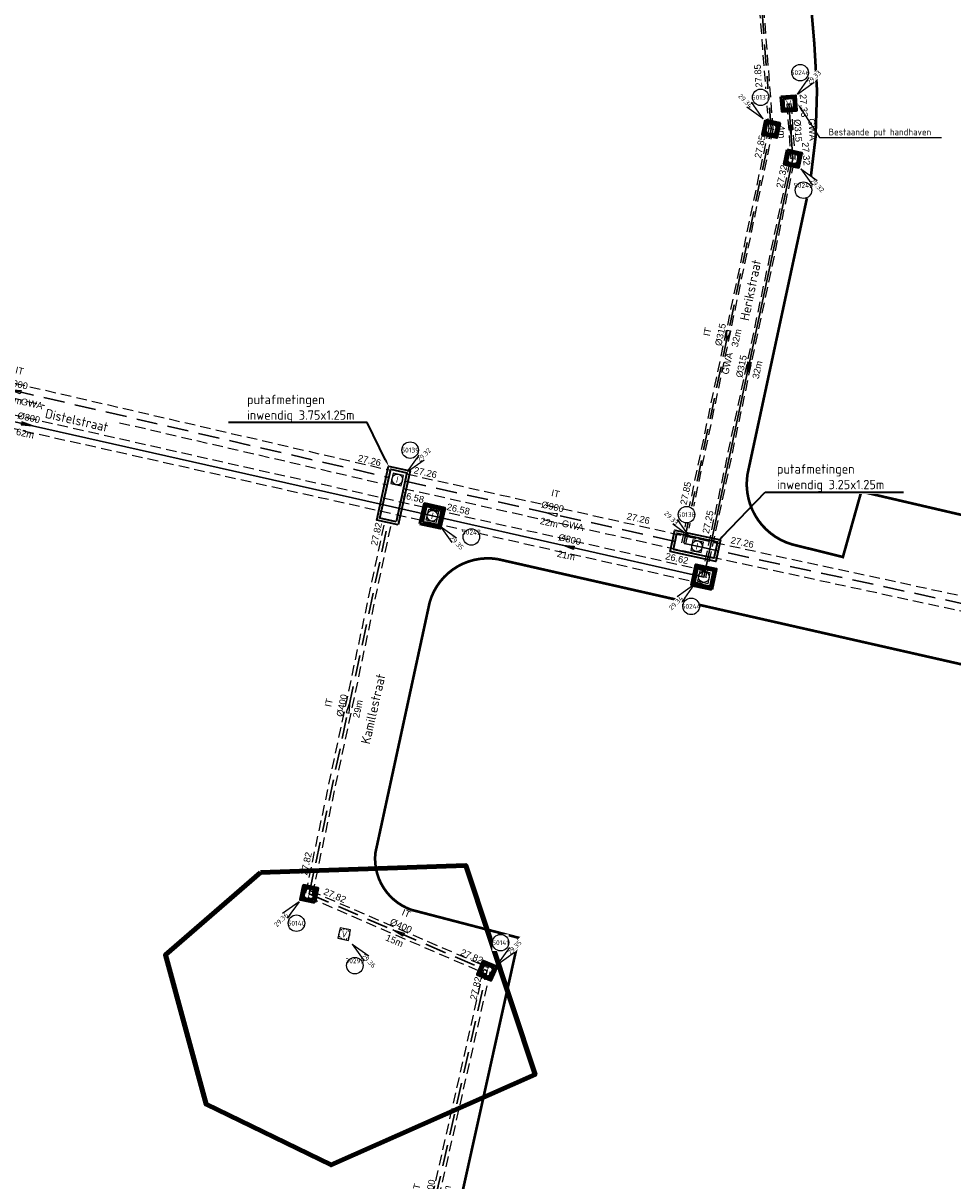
# Model space of a CAD drawing. Header units: metres. Extents: x 200112 to 202167, y 374508 to 376527.
# Tile 7 of 25: x 201032 to 201102, y 374964 to 375051. Entities that reach past the tile are written whole.
import ezdxf
from ezdxf import colors
from ezdxf.entities.mleader import LeaderData, LeaderLine
from ezdxf.enums import TextEntityAlignment as Align
from ezdxf.math import Vec2, Vec3

# ---------------------------------------------------------------- set-up
doc = ezdxf.new("R2010")
doc.units = ezdxf.units.M
doc.set_wipeout_variables(frame=1)
for name, pattern in [('HIDDEN4', [2.3813, 1.5875, -0.7938]), ('HIDDEN6', [1.1907, 0.7938, -0.3969]), ('HIDDENX2', [0.75, 0.5, -0.25]), ('XX-PROJECTGRENS', [18, 12, -3, 0, -3])]:
    doc.linetypes.add(name, pattern=pattern)
doc.layers.add('000-conflicten bomen', color=1, linetype='Continuous', lineweight=200, true_color=0xff0000)
doc.layers.add('025___BS_GEMENGD', color=20, linetype='Continuous', lineweight=30, true_color=0xff3f00)
for name, color, linetype, lineweight in [('025___BS_IT', 84, 'HIDDEN4', 30), ('B-WE-RI-VWA_PUTNUMMER-S', 20, 'Continuous', 25), ('B-WE-RI-VWA_RIOOLPUT_VALPUT-S', 253, 'Continuous', 25), ('N-WE-RI-ITR_PUTNUMMER-S', 84, 'Continuous', 25), ('N-WE-RI-ITR_RIOOLPUT-S', 84, 'Continuous', 25), ('N-WE-RI-PUT-G', 7, 'Continuous', 35), ('N-WE-RI-PUT-GD', 7, 'Continuous', 50), ('N-WE-RI-VWA_PUTNUMMER-S', 20, 'Continuous', 25), ('N-WE-RI-VWA_RIOOLPUT-S', 20, 'Continuous', 25), ('V-WE-RI-PUT-T35', 50, 'Continuous', 35), ('X-XX-AL-T25', 7, 'Continuous', 25), ('X-XX-AL-T35', 50, 'Continuous', 35)]:
    doc.layers.add(name, color=color, linetype=linetype, lineweight=lineweight)
for name, color, linetype in [('025___BS_STROOMRICHTING', 252, 'Continuous'), ('025___BS_STROOMRICHTING IT', 252, 'Continuous'), ('025___BS_TEKST_BOBIT', 84, 'Continuous'), ('025___BS_TEKST_DIAMETERIT', 84, 'Continuous'), ('025___BS_TEKST_LENGTE', 250, 'Continuous'), ('025___BS_VISUEEL RUIMTEBESLAG', 251, 'HIDDEN6'), ('Wipeout', 10, 'Continuous')]:
    doc.layers.add(name, color=color, linetype=linetype)
doc.layers.add('025___BS_TEKST_BOBGWA', color=20, linetype='Continuous', true_color=0xff3f00)
doc.layers.add('025___BS_TEKST_DIAMETERGWA', color=20, linetype='Continuous', true_color=0xff3f00)
doc.layers.add('025___BS_TEKST_STRENGNUMMER', color=50, linetype='Continuous', plot=False)
doc.layers.add('N-WE-KG-GRENS_PROJECT-G', color=7, linetype='XX-PROJECTGRENS', lineweight=35, transparency=0.45)
doc.styles.add('NLCS-ISO', font='NLCS-ISO.ttf')
doc.styles.add('NLCS-ISO-M200-T25', font='NLCS-ISO.ttf', dxfattribs={"height": 0.5})
doc.styles.add('NLCS-ISO-M200-T35', font='NLCS-ISO.ttf', dxfattribs={"height": 0.7})
doc.styles.get("Standard").update_dxf_attribs({"font": 'arial.ttf'})

# ---------------------------------------------------------------- blocks, each defined once
blk = doc.blocks.new('put800x800')
at = {"layer": 'N-WE-RI-PUT-GD'}
for points in [[(-0.55, -0.55), (0.55, -0.55), (0.55, 0.55), (-0.55, 0.55)], [(-0.4, -0.4), (0.4, -0.4), (0.4, 0.4), (-0.4, 0.4)]]:
    blk.add_lwpolyline(points, close=True, dxfattribs=at)
blk = doc.blocks.new('put1250x1250')
at = {"layer": 'N-WE-RI-PUT-GD'}
for points in [[(-0.775, -0.775), (0.775, -0.775), (0.775, 0.775), (-0.775, 0.775)], [(-0.625, -0.625), (0.625, -0.625), (0.625, 0.625), (-0.625, 0.625)]]:
    blk.add_lwpolyline(points, close=True, dxfattribs=at)
blk = doc.blocks.new('*U55')
at = {"flags": 128}
blk.add_lwpolyline([(0, 0), (25.756, 22.269)], dxfattribs=at)
at = {"layer": '025___BS_STROOMRICHTING IT'}
blk.add_lwpolyline([(13.209, 11.42), (12.465, 10.943), (12.629, 10.754)], close=True, dxfattribs=at)
at = {"layer": '025___BS_VISUEEL RUIMTEBESLAG', "flags": 128}
for points in [[(-0.167, 0.193), (25.589, 22.461)], [(0.167, -0.193), (25.923, 22.076)]]:
    blk.add_lwpolyline(points, dxfattribs=at)
at = {"layer": '025___BS_TEKST_BOBIT'}
blk.add_attdef('B2', text='', height=0.5, rotation=40.84639, dxfattribs=at).set_placement((25.115, 22.096), align=Align.RIGHT)
blk.add_attdef('B1', (0.525, 0.76), '', height=0.5, rotation=40.84639, dxfattribs=at)
at = {"layer": '025___BS_TEKST_DIAMETERIT'}
blk.add_attdef('D', text='', height=0.5, rotation=40.84639, dxfattribs=at).set_placement((12.785, 11.241), align=Align.BOTTOM_CENTER)
at = {"layer": '025___BS_TEKST_LENGTE'}
blk.add_attdef('LEN', text='', height=0.5, rotation=40.84639, dxfattribs=at).set_placement((13.16, 10.808), align=Align.TOP_CENTER)
at = {"layer": '025___BS_TEKST_STRENGNUMMER'}
blk.add_attdef('STR', text='', height=0.5, rotation=40.84639, dxfattribs=at).set_placement((12.03, 12.113), align=Align.CENTER)
blk = doc.blocks.new('*U56')
at = {"flags": 128}
blk.add_lwpolyline([(0, 0), (13.766, -4.598)], dxfattribs=at)
at = {"layer": '025___BS_STROOMRICHTING IT'}
blk.add_lwpolyline([(6.468, -2.16), (7.337, -2.319), (7.258, -2.556)], close=True, dxfattribs=at)
at = {"layer": '025___BS_VISUEEL RUIMTEBESLAG', "flags": 128}
for points in [[(0.081, 0.242), (13.846, -4.356)], [(-0.081, -0.242), (13.685, -4.84)]]:
    blk.add_lwpolyline(points, dxfattribs=at)
at = {"layer": '025___BS_TEKST_BOBIT'}
blk.add_attdef('B1', (1.02, 0.077), '', height=0.5, rotation=341.52993, dxfattribs=at)
blk.add_attdef('B2', text='', height=0.5, rotation=341.52993, dxfattribs=at).set_placement((13.29, -4.134), align=Align.RIGHT)
at = {"layer": '025___BS_TEKST_DIAMETERIT'}
blk.add_attdef('D', text='', height=0.5, rotation=341.52993, dxfattribs=at).set_placement((6.928, -2.165), align=Align.BOTTOM_CENTER)
at = {"layer": '025___BS_TEKST_LENGTE'}
blk.add_attdef('LEN', text='', height=0.5, rotation=341.52993, dxfattribs=at).set_placement((6.746, -2.708), align=Align.TOP_CENTER)
at = {"layer": '025___BS_TEKST_STRENGNUMMER'}
blk.add_attdef('STR', text='', height=0.5, rotation=341.52993, dxfattribs=at).set_placement((7.292, -1.07), align=Align.CENTER)
blk = doc.blocks.new('*U57')
at = {"flags": 128}
blk.add_lwpolyline([(0, 0), (24.438, 14.898)], dxfattribs=at)
at = {"layer": '025___BS_STROOMRICHTING IT'}
blk.add_lwpolyline([(12.592, 7.677), (11.78, 7.328), (11.91, 7.115)], close=True, dxfattribs=at)
at = {"layer": '025___BS_VISUEEL RUIMTEBESLAG', "flags": 128}
for points in [[(-0.133, 0.218), (24.305, 15.116)], [(0.133, -0.218), (24.57, 14.681)]]:
    blk.add_lwpolyline(points, dxfattribs=at)
at = {"layer": '025___BS_TEKST_BOBIT'}
blk.add_attdef('B2', text='', height=0.5, rotation=31.3685, dxfattribs=at).set_placement((23.921, 15.092), align=Align.RIGHT)
blk.add_attdef('B1', (0.883, 1.049), '', height=0.5, rotation=31.3685, dxfattribs=at)
at = {"layer": '025___BS_TEKST_DIAMETERIT'}
blk.add_attdef('D', text='', height=0.5, rotation=31.3685, dxfattribs=at).set_placement((12.145, 7.57), align=Align.BOTTOM_CENTER)
at = {"layer": '025___BS_TEKST_LENGTE'}
blk.add_attdef('LEN', text='', height=0.5, rotation=31.3685, dxfattribs=at).set_placement((12.443, 7.081), align=Align.TOP_CENTER)
at = {"layer": '025___BS_TEKST_STRENGNUMMER'}
blk.add_attdef('STR', text='', height=0.5, rotation=31.3685, dxfattribs=at).set_placement((11.544, 8.555), align=Align.CENTER)
blk = doc.blocks.new('*U58')
at = {"flags": 128}
blk.add_lwpolyline([(0, 0), (22.408, 0.039)], dxfattribs=at)
at = {"layer": '025___BS_STROOMRICHTING IT'}
blk.add_lwpolyline([(10.766, 0.019), (11.641, 0.145), (11.642, -0.105)], close=True, dxfattribs=at)
at = {"layer": '025___BS_VISUEEL RUIMTEBESLAG', "flags": 128}
for points in [[(-0.001, 0.555), (22.407, 0.594)], [(0.001, -0.555), (22.409, -0.516)]]:
    blk.add_lwpolyline(points, dxfattribs=at)
at = {"layer": '025___BS_TEKST_BOBIT'}
blk.add_attdef('B1', (0.467, 0.716), '', height=0.5, rotation=0.0995, dxfattribs=at)
blk.add_attdef('B2', text='', height=0.5, rotation=0.0995, dxfattribs=at).set_placement((18.537, 0.859), align=Align.RIGHT)
at = {"layer": '025___BS_TEKST_DIAMETERIT'}
blk.add_attdef('D', text='', height=0.5, rotation=0.0995, dxfattribs=at).set_placement((11.204, 0.161), align=Align.BOTTOM_CENTER)
at = {"layer": '025___BS_TEKST_LENGTE'}
blk.add_attdef('LEN', text='', height=0.5, rotation=0.0995, dxfattribs=at).set_placement((11.205, -0.412), align=Align.TOP_CENTER)
at = {"layer": '025___BS_TEKST_STRENGNUMMER'}
blk.add_attdef('STR', text='', height=0.5, rotation=0.0995, dxfattribs=at).set_placement((11.201, 1.315), align=Align.CENTER)
blk = doc.blocks.new('*U59')
at = {"flags": 128}
blk.add_lwpolyline([(0, 0), (56.002, -12.973)], dxfattribs=at)
at = {"layer": '025___BS_STROOMRICHTING IT'}
blk.add_lwpolyline([(27.575, -6.388), (28.455, -6.464), (28.399, -6.707)], close=True, dxfattribs=at)
at = {"layer": '025___BS_VISUEEL RUIMTEBESLAG', "flags": 128}
for points in [[(0.125, 0.541), (56.127, -12.433)], [(-0.125, -0.541), (55.877, -13.514)]]:
    blk.add_lwpolyline(points, dxfattribs=at)
at = {"layer": '025___BS_TEKST_BOBIT'}
blk.add_attdef('B1', (0.884, 0.584), '', height=0.5, rotation=346.95714, dxfattribs=at)
blk.add_attdef('B2', text='', height=0.5, rotation=346.95714, dxfattribs=at).set_placement((55.355, -12.132), align=Align.RIGHT)
at = {"layer": '025___BS_TEKST_DIAMETERIT'}
blk.add_attdef('D', text='', height=0.5, rotation=346.95714, dxfattribs=at).set_placement((28.033, -6.349), align=Align.BOTTOM_CENTER)
at = {"layer": '025___BS_TEKST_LENGTE'}
blk.add_attdef('LEN', text='', height=0.5, rotation=346.95714, dxfattribs=at).set_placement((27.904, -6.907), align=Align.TOP_CENTER)
at = {"layer": '025___BS_TEKST_STRENGNUMMER'}
blk.add_attdef('STR', text='', height=0.5, rotation=346.95714, dxfattribs=at).set_placement((28.292, -5.224), align=Align.CENTER)
blk = doc.blocks.new('*U65')
at = {"flags": 128}
blk.add_lwpolyline([(0, 0), (0.999, 31.697)], dxfattribs=at)
at = {"layer": '025___BS_STROOMRICHTING IT'}
blk.add_lwpolyline([(0.486, 15.411), (0.388, 16.29), (0.638, 16.282)], close=True, dxfattribs=at)
at = {"layer": '025___BS_VISUEEL RUIMTEBESLAG', "flags": 128}
for points in [[(-0.157, 0.005), (0.841, 31.702)], [(0.157, -0.005), (1.156, 31.692)]]:
    blk.add_lwpolyline(points, dxfattribs=at)
at = {"layer": '025___BS_TEKST_BOBIT'}
blk.add_attdef('B2', text='', height=0.5, rotation=88.19516, dxfattribs=at).set_placement((0.691, 31.108), align=Align.RIGHT)
blk.add_attdef('B1', (-0.302, 2.834), '', height=0.5, rotation=88.19516, dxfattribs=at)
at = {"layer": '025___BS_TEKST_DIAMETERIT'}
blk.add_attdef('D', text='', height=0.5, rotation=88.19516, dxfattribs=at).set_placement((0.358, 15.853), align=Align.BOTTOM_CENTER)
at = {"layer": '025___BS_TEKST_LENGTE'}
blk.add_attdef('LEN', text='', height=0.5, rotation=88.19516, dxfattribs=at).set_placement((0.931, 15.835), align=Align.TOP_CENTER)
at = {"layer": '025___BS_TEKST_STRENGNUMMER'}
blk.add_attdef('STR', text='', height=0.5, rotation=88.19516, dxfattribs=at).set_placement((-0.795, 15.888), align=Align.CENTER)
blk = doc.blocks.new('*U66')
at = {"flags": 128}
blk.add_lwpolyline([(0, 0), (-8.907, 34.481)], dxfattribs=at)
at = {"layer": '025___BS_STROOMRICHTING IT'}
blk.add_lwpolyline([(-4.344, 16.817), (-4.684, 17.633), (-4.442, 17.695)], close=True, dxfattribs=at)
at = {"layer": '025___BS_VISUEEL RUIMTEBESLAG', "flags": 128}
for points in [[(-0.152, -0.039), (-9.059, 34.441)], [(0.152, 0.039), (-8.754, 34.52)]]:
    blk.add_lwpolyline(points, dxfattribs=at)
at = {"layer": '025___BS_TEKST_BOBIT'}
blk.add_attdef('B2', text='', height=0.5, rotation=104.48375, dxfattribs=at).set_placement((-9.038, 33.83), align=Align.RIGHT)
blk.add_attdef('B1', (-1.189, 2.955), '', height=0.5, rotation=104.48375, dxfattribs=at)
at = {"layer": '025___BS_TEKST_DIAMETERIT'}
blk.add_attdef('D', text='', height=0.5, rotation=104.48375, dxfattribs=at).set_placement((-4.591, 17.205), align=Align.BOTTOM_CENTER)
at = {"layer": '025___BS_TEKST_LENGTE'}
blk.add_attdef('LEN', text='', height=0.5, rotation=104.48375, dxfattribs=at).set_placement((-4.036, 17.348), align=Align.TOP_CENTER)
at = {"layer": '025___BS_TEKST_STRENGNUMMER'}
blk.add_attdef('STR', text='', height=0.5, rotation=104.48375, dxfattribs=at).set_placement((-5.707, 16.915), align=Align.CENTER)
blk = doc.blocks.new('*U67')
at = {"flags": 128}
blk.add_lwpolyline([(0, 0), (46.352, -25.057)], dxfattribs=at)
at = {"layer": '025___BS_STROOMRICHTING IT'}
blk.add_lwpolyline([(22.791, -12.321), (23.621, -12.627), (23.502, -12.847)], close=True, dxfattribs=at)
at = {"layer": '025___BS_VISUEEL RUIMTEBESLAG', "flags": 128}
for points in [[(0.264, 0.488), (46.616, -24.569)], [(-0.264, -0.488), (46.089, -25.546)]]:
    blk.add_lwpolyline(points, dxfattribs=at)
at = {"layer": '025___BS_TEKST_BOBIT'}
blk.add_attdef('B1', (2.449, -0.47), '', height=0.5, rotation=331.60507, dxfattribs=at)
blk.add_attdef('B2', text='', height=0.5, rotation=331.60507, dxfattribs=at).set_placement((45.286, -23.671), align=Align.RIGHT)
at = {"layer": '025___BS_TEKST_DIAMETERIT'}
blk.add_attdef('D', text='', height=0.5, rotation=331.60507, dxfattribs=at).set_placement((23.244, -12.404), align=Align.BOTTOM_CENTER)
at = {"layer": '025___BS_TEKST_LENGTE'}
blk.add_attdef('LEN', text='', height=0.5, rotation=331.60507, dxfattribs=at).set_placement((22.971, -12.908), align=Align.TOP_CENTER)
at = {"layer": '025___BS_TEKST_STRENGNUMMER'}
blk.add_attdef('STR', text='', height=0.5, rotation=331.60507, dxfattribs=at).set_placement((23.791, -11.389), align=Align.CENTER)
blk = doc.blocks.new('*U40')
at = {"flags": 128}
blk.add_lwpolyline([(0, 0), (0.307, -4.125)], dxfattribs=at)
at = {"layer": '025___BS_STROOMRICHTING', "color": 5}
blk.add_lwpolyline([(0.186, -2.499), (0.246, -1.617), (-0.004, -1.636)], close=True, dxfattribs=at)
blk.add_solid([(0.246, -1.617), (0.186, -2.499), (0.246, -1.617), (-0.004, -1.636)], dxfattribs=at)
at = {"layer": '025___BS_VISUEEL RUIMTEBESLAG', "flags": 128}
for points in [[(0.157, 0.012), (0.464, -4.114)], [(-0.157, -0.012), (0.15, -4.137)]]:
    blk.add_lwpolyline(points, dxfattribs=at)
at = {"layer": '025___BS_TEKST_BOBGWA'}
blk.add_attdef('B1', (0.813, 0.696), '', height=0.5, rotation=274.2596, dxfattribs=at)
blk.add_attdef('B2', text='', height=0.5, rotation=274.2596, dxfattribs=at).set_placement((1.115, -4.651), align=Align.RIGHT)
at = {"layer": '025___BS_TEKST_DIAMETERGWA'}
blk.add_attdef('D', text='', height=0.5, rotation=274.2596, dxfattribs=at).set_placement((0.295, -2.052), align=Align.BOTTOM_CENTER)
at = {"layer": '025___BS_TEKST_LENGTE'}
blk.add_attdef('LEN', text='', height=0.5, rotation=274.2596, dxfattribs=at).set_placement((-0.277, -2.095), align=Align.TOP_CENTER)
at = {"layer": '025___BS_TEKST_STRENGNUMMER'}
blk.add_attdef('STR', text='', height=0.5, rotation=274.2596, dxfattribs=at).set_placement((1.512, -1.961), align=Align.CENTER)
blk = doc.blocks.new('*U41')
at = {"flags": 128}
blk.add_lwpolyline([(0, 0), (30.498, 9.802)], dxfattribs=at)
at = {"layer": '025___BS_STROOMRICHTING', "color": 5}
blk.add_lwpolyline([(14.832, 4.767), (15.627, 5.154), (15.704, 4.916)], close=True, dxfattribs=at)
blk.add_solid([(15.627, 5.154), (14.832, 4.767), (15.627, 5.154), (15.704, 4.916)], dxfattribs=at)
at = {"layer": '025___BS_VISUEEL RUIMTEBESLAG', "flags": 128}
for points in [[(-0.048, 0.15), (30.449, 9.952)], [(0.048, -0.15), (30.546, 9.652)]]:
    blk.add_lwpolyline(points, dxfattribs=at)
at = {"layer": '025___BS_TEKST_BOBGWA'}
blk.add_attdef('B2', text='', height=0.5, rotation=17.81774, dxfattribs=at).set_placement((29.84, 9.895), align=Align.RIGHT)
blk.add_attdef('B1', (2.973, 1.281), '', height=0.5, rotation=17.81774, dxfattribs=at)
at = {"layer": '025___BS_TEKST_DIAMETERGWA'}
blk.add_attdef('D', text='', height=0.5, rotation=17.81774, dxfattribs=at).set_placement((15.205, 5.036), align=Align.BOTTOM_CENTER)
at = {"layer": '025___BS_TEKST_LENGTE'}
blk.add_attdef('LEN', text='', height=0.5, rotation=17.81774, dxfattribs=at).set_placement((15.381, 4.49), align=Align.TOP_CENTER)
at = {"layer": '025___BS_TEKST_STRENGNUMMER'}
blk.add_attdef('STR', text='', height=0.5, rotation=17.81774, dxfattribs=at).set_placement((14.831, 6.198), align=Align.CENTER)
blk = doc.blocks.new('*U42')
at = {"flags": 128}
blk.add_lwpolyline([(0, 0), (20.546, -3.569)], dxfattribs=at)
at = {"layer": '025___BS_STROOMRICHTING', "color": 5}
blk.add_lwpolyline([(9.842, -1.709), (10.725, -1.736), (10.683, -1.982)], close=True, dxfattribs=at)
blk.add_solid([(10.725, -1.736), (9.842, -1.709), (10.725, -1.736), (10.683, -1.982)], dxfattribs=at)
at = {"layer": '025___BS_VISUEEL RUIMTEBESLAG', "flags": 128}
for points in [[(0.086, 0.493), (20.632, -3.076)], [(-0.086, -0.493), (20.461, -4.061)]]:
    blk.add_lwpolyline(points, dxfattribs=at)
at = {"layer": '025___BS_TEKST_BOBGWA'}
blk.add_attdef('B1', (1.017, 0.505), '', height=0.5, rotation=350.14674, dxfattribs=at)
blk.add_attdef('B2', text='', height=0.5, rotation=350.14674, dxfattribs=at).set_placement((19.277, -2.672), align=Align.RIGHT)
at = {"layer": '025___BS_TEKST_DIAMETERGWA'}
blk.add_attdef('D', text='', height=0.5, rotation=350.14674, dxfattribs=at).set_placement((10.297, -1.645), align=Align.BOTTOM_CENTER)
at = {"layer": '025___BS_TEKST_LENGTE'}
blk.add_attdef('LEN', text='', height=0.5, rotation=350.14674, dxfattribs=at).set_placement((10.199, -2.209), align=Align.TOP_CENTER)
at = {"layer": '025___BS_TEKST_STRENGNUMMER'}
blk.add_attdef('STR', text='', height=0.5, rotation=350.14674, dxfattribs=at).set_placement((10.505, -0.442), align=Align.CENTER)
blk = doc.blocks.new('*U43')
at = {"flags": 128}
blk.add_lwpolyline([(0, 0), (61.316, -10.643)], dxfattribs=at)
at = {"layer": '025___BS_STROOMRICHTING', "color": 5}
blk.add_lwpolyline([(31.089, -5.396), (30.248, -5.123), (30.205, -5.37)], close=True, dxfattribs=at)
blk.add_solid([(30.248, -5.123), (31.089, -5.396), (30.248, -5.123), (30.205, -5.37)], dxfattribs=at)
at = {"layer": '025___BS_VISUEEL RUIMTEBESLAG', "flags": 128}
for points in [[(0.086, 0.493), (61.401, -10.15)], [(-0.086, -0.493), (61.23, -11.135)]]:
    blk.add_lwpolyline(points, dxfattribs=at)
at = {"layer": '025___BS_TEKST_BOBGWA'}
blk.add_attdef('B1', (1.078, 0.465), '', height=0.5, rotation=350.15301, dxfattribs=at)
blk.add_attdef('B2', text='', height=0.5, rotation=350.15301, dxfattribs=at).set_placement((60.588, -9.721), align=Align.RIGHT)
at = {"layer": '025___BS_TEKST_DIAMETERGWA'}
blk.add_attdef('D', text='', height=0.5, rotation=350.15301, dxfattribs=at).set_placement((30.682, -5.182), align=Align.BOTTOM_CENTER)
at = {"layer": '025___BS_TEKST_LENGTE'}
blk.add_attdef('LEN', text='', height=0.5, rotation=350.15301, dxfattribs=at).set_placement((30.584, -5.746), align=Align.TOP_CENTER)
at = {"layer": '025___BS_TEKST_STRENGNUMMER'}
blk.add_attdef('STR', text='', height=0.5, rotation=350.15301, dxfattribs=at).set_placement((30.89, -3.979), align=Align.CENTER)
blk = doc.blocks.new('SRI-PUT_INSPECTIE-SO')
at = {"lineweight": -3, "flags": 128}
blk.add_lwpolyline([(-2, -2), (2, -2), (2, 2), (-2, 2)], close=True, dxfattribs=at)
at = {"lineweight": -3, "ltscale": 1.5}
blk.add_circle((0, 0), 2, dxfattribs=at)
at = {"ltscale": 0.1, "style": 'NLCS-ISO'}
blk.add_text('I', height=2.5, dxfattribs=at).set_placement((0, -0.01), align=Align.MIDDLE_CENTER)
blk = doc.blocks.new('*U172')
blk.add_wipeout([(-1.41, 1.41), (-5.83, 7.6), (-11.01, 12.83), (-12.78, 11.04), (-7.6, 5.83)]).dxf.layer = 'Wipeout'
blk.add_wipeout([(0.68, 6.35), (-5.5, 6.35), (-5.5, 12.54), (0.68, 12.54)]).dxf.layer = 'Wipeout'
for q in [(-7.6, 5.83), (-5.83, 7.6)]:
    blk.add_line((-1.41, 1.41), q)
blk.add_circle((-2.41, 9.45), 3.09)
at = {"ltscale": 0.1, "style": 'NLCS-ISO'}
blk.add_attdef('PUTHGT', text='', height=1.8, rotation=315, dxfattribs=at).set_placement((-8.44, 8.48), align=Align.MIDDLE_LEFT)
blk.add_attdef('PUTNR', text='', height=1.8, dxfattribs=at).set_placement((-2.41, 9.45), align=Align.MIDDLE_CENTER)
blk = doc.blocks.new('*U170')
blk.add_wipeout([(-1.41, 1.41), (-5.83, 7.6), (-11.01, 12.83), (-12.78, 11.04), (-7.6, 5.83)]).dxf.layer = 'Wipeout'
blk.add_wipeout([(0.68, 6.35), (-5.5, 6.35), (-5.5, 12.54), (0.68, 12.54)]).dxf.layer = 'Wipeout'
for q in [(-7.6, 5.83), (-5.83, 7.6)]:
    blk.add_line((-1.41, 1.41), q)
blk.add_circle((-2.41, 9.45), 3.09)
at = {"ltscale": 0.1, "style": 'NLCS-ISO'}
blk.add_attdef('PUTHGT', text='', height=1.8, rotation=315, dxfattribs=at).set_placement((-8.44, 8.48), align=Align.MIDDLE_LEFT)
blk.add_attdef('PUTNR', text='', height=1.8, dxfattribs=at).set_placement((-2.41, 9.45), align=Align.MIDDLE_CENTER)
blk = doc.blocks.new('*U180')
blk.add_wipeout([(1.41, 1.41), (5.83, 7.6), (11.01, 12.83), (12.78, 11.04), (7.6, 5.83)]).dxf.layer = 'Wipeout'
blk.add_wipeout([(-0.68, 6.35), (5.5, 6.35), (5.5, 12.54), (-0.68, 12.54)]).dxf.layer = 'Wipeout'
for q in [(5.83, 7.6), (7.6, 5.83)]:
    blk.add_line((1.41, 1.41), q)
blk.add_circle((2.41, 9.45), 3.09)
at = {"ltscale": 0.1, "style": 'NLCS-ISO'}
blk.add_attdef('PUTNR', text='', height=1.8, dxfattribs=at).set_placement((2.41, 9.45), align=Align.MIDDLE_CENTER)
blk.add_attdef('PUTHGT', text='', height=1.8, rotation=45, dxfattribs=at).set_placement((5.39, 5.43), align=Align.MIDDLE_LEFT)
blk = doc.blocks.new('*U167')
blk.add_wipeout([(-1.41, -1.41), (-5.83, -7.6), (-11.01, -12.83), (-12.78, -11.04), (-7.6, -5.83)]).dxf.layer = 'Wipeout'
blk.add_wipeout([(0.68, -6.35), (-5.5, -6.35), (-5.5, -12.54), (0.68, -12.54)]).dxf.layer = 'Wipeout'
for q in [(-7.6, -5.83), (-5.83, -7.6)]:
    blk.add_line((-1.41, -1.41), q)
blk.add_circle((-2.41, -9.45), 3.09)
at = {"ltscale": 0.1, "style": 'NLCS-ISO'}
blk.add_attdef('PUTHGT', text='', height=1.8, rotation=45, dxfattribs=at).set_placement((-8.44, -8.48), align=Align.MIDDLE_LEFT)
blk.add_attdef('PUTNR', text='', height=1.8, dxfattribs=at).set_placement((-2.41, -7.65), align=Align.MIDDLE_CENTER)
blk = doc.blocks.new('*U185')
blk.add_wipeout([(-1.41, -1.41), (-5.83, -7.6), (-11.01, -12.83), (-12.78, -11.04), (-7.6, -5.83)]).dxf.layer = 'Wipeout'
blk.add_wipeout([(0.68, -6.35), (-5.5, -6.35), (-5.5, -12.54), (0.68, -12.54)]).dxf.layer = 'Wipeout'
for q in [(-7.6, -5.83), (-5.83, -7.6)]:
    blk.add_line((-1.41, -1.41), q)
blk.add_circle((-2.41, -9.45), 3.09)
at = {"ltscale": 0.1, "style": 'NLCS-ISO'}
blk.add_attdef('PUTHGT', text='', height=1.8, rotation=45, dxfattribs=at).set_placement((-8.44, -8.48), align=Align.MIDDLE_LEFT)
blk.add_attdef('PUTNR', text='', height=1.8, dxfattribs=at).set_placement((-2.41, -7.65), align=Align.MIDDLE_CENTER)
blk = doc.blocks.new('*U184')
blk.add_wipeout([(1.41, -1.41), (5.83, -7.6), (11.01, -12.83), (12.78, -11.04), (7.6, -5.83)]).dxf.layer = 'Wipeout'
for q in [(5.83, -7.6), (7.6, -5.83)]:
    blk.add_line((1.41, -1.41), q)
blk.add_wipeout([(10.01, -2.41), (16.19, -2.41), (16.19, -8.59), (10.01, -8.59)]).dxf.layer = 'Wipeout'
blk.add_circle((13.1, -5.5), 3.09)
at = {"ltscale": 0.1, "style": 'NLCS-ISO'}
blk.add_attdef('PUTNR', text='', height=1.8, dxfattribs=at).set_placement((13.1, -3.7), align=Align.MIDDLE_CENTER)
blk.add_attdef('PUTHGT', text='', height=1.8, rotation=315, dxfattribs=at).set_placement((5.39, -5.43), align=Align.MIDDLE_LEFT)
blk = doc.blocks.new('*U169')
blk.add_wipeout([(1.41, -1.41), (5.83, -7.6), (11.01, -12.83), (12.78, -11.04), (7.6, -5.83)]).dxf.layer = 'Wipeout'
blk.add_wipeout([(-0.68, -6.35), (5.5, -6.35), (5.5, -12.54), (-0.68, -12.54)]).dxf.layer = 'Wipeout'
for q in [(5.83, -7.6), (7.6, -5.83)]:
    blk.add_line((1.41, -1.41), q)
blk.add_circle((2.41, -9.45), 3.09)
at = {"ltscale": 0.1, "style": 'NLCS-ISO'}
blk.add_attdef('PUTNR', text='', height=1.8, dxfattribs=at).set_placement((2.41, -7.65), align=Align.MIDDLE_CENTER)
blk.add_attdef('PUTHGT', text='', height=1.8, rotation=315, dxfattribs=at).set_placement((5.39, -5.43), align=Align.MIDDLE_LEFT)
blk = doc.blocks.new('SRI-PUT_VALPUT-SO')
at = {"lineweight": -3, "flags": 128}
blk.add_lwpolyline([(-2, -2), (2, -2), (2, 2), (-2, 2)], close=True, dxfattribs=at)
at = {"linetype": 'HIDDENX2', "lineweight": -3, "ltscale": 0.25}
blk.add_circle((0, 0), 2, dxfattribs=at)
at = {"ltscale": 0.1, "style": 'NLCS-ISO'}
blk.add_text('V', height=2.5, dxfattribs=at).set_placement((0, -0.01), align=Align.MIDDLE_CENTER)

msp = doc.modelspace()

# ---------------------------------------------------------------- linework, layer by layer
at = {"layer": '000-conflicten bomen'}
msp.add_lwpolyline([(201050.213, 374987.267), (201065.577, 374987.782), (201070.772, 374972.127), (201055.486, 374965.358), (201046.13, 374969.906), (201043.078, 374981.088)], close=True, dxfattribs=at)
at = {"layer": 'N-WE-KG-GRENS_PROJECT-G', "const_width": 0.2}
for points in [[(201124.5, 374997.908), (201067.947, 375010.729, 0.377588), (201062.879, 375007.505), (201058.807, 374988.709, 0.347583), (201061.515, 374984.457), (201069.556, 374982.363), (201062.546, 374950.777, -0.1432), (201055.405, 374939.202, 0.156067), (201048.911, 374928.615), (201043.974, 374905.975), (201037.578, 374907.64), (201044.124, 374933.931, 0.45332), (201039.681, 374939.354), (200984.916, 374937.086), (200984.546, 374959.866, -0.07845), (200985.698, 374969.786), (200997.63, 375023.402), (200977.82, 375022.673), (200847.886, 375004.481), (200822.97, 375153.039)], [(201089.285, 375077.615), (201091.695, 375049.314, -0.066401), (201091.37, 375038.83), (201086.687, 375017.078, 0.402319), (201090.436, 375011.727), (201093.834, 375010.883), (201095.212, 375015.783), (201123.134, 375009.287)]]:
    msp.add_lwpolyline(points, format="xyb", dxfattribs=at)
at = {"layer": 'N-WE-RI-PUT-G'}
for points in [[(201060.519, 375013.284), (201058.908, 375013.64), (201059.802, 375017.692), (201061.414, 375017.337)], [(201060.367, 375013.523), (201059.146, 375013.792), (201059.955, 375017.454), (201061.175, 375017.184)], [(201080.898, 375011.29), (201081.245, 375012.903), (201084.667, 375012.168), (201084.32, 375010.555)], [(201081.136, 375011.443), (201081.398, 375012.666), (201084.429, 375012.015), (201084.167, 375010.793)]]:
    msp.add_lwpolyline(points, close=True, dxfattribs=at)

# ---------------------------------------------------------------- block references
at = {"layer": '025___BS_GEMENGD'}
msp.add_blockref('*U40', (201089.782, 375044.839, 29.305), dxfattribs=at).add_auto_attribs({'STR': 'GWA', 'B1': '27.33', 'B2': '27.32', 'D': '%%C315', 'LEN': '4m'})
for name, p, rotation, values in [('*U41', (201083.423, 375009.381), 60.17013699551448, {'STR': 'GWA', 'B1': '27.25', 'B2': '27.32', 'D': '%%C315', 'LEN': '32m'}), ('*U42', (201063.078, 375013.961, 29.322), 357.1670487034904, {'STR': 'GWA', 'B1': '26.58', 'B2': '26.62', 'D': '%%C800', 'LEN': '21m'})]:
    msp.add_blockref(name, p, dxfattribs=dict(at, rotation=rotation)).add_auto_attribs(values)
at = {"layer": '025___BS_IT'}
for name, p, rotation, values in [('*U66', (201088.456, 375042.941), 349.9196044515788, {'STR': 'IT', 'B1': '27.85', 'B2': '27.85', 'D': '%%C315', 'LEN': '36m'}), ('*U65', (201081.924, 375011.908), 349.9196044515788, {'STR': 'IT', 'B1': '27.85', 'B2': '27.85', 'D': '%%C315', 'LEN': '32m'}), ('*U67', (201082.908, 375011.689), 16.19946840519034, {'STR': 'IT', 'B1': '27.26', 'B2': '27.26', 'D': '%%C900', 'LEN': '53m'}), ('*U58', (201061.036, 375016.561), 347.3423391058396, {'STR': 'IT', 'B1': '27.26', 'B2': '27.26', 'D': '%%C900', 'LEN': '22m'}), ('*U57', (201053.85, 374985.654), 46.62797768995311, {'STR': 'IT', 'B1': '27.82', 'B2': '27.82', 'D': '%%C400', 'LEN': '29m'}), ('*U56', (201053.85, 374985.654), 355.1296397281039, {'STR': 'IT', 'B1': '27.82', 'B2': '27.82', 'D': '%%C400', 'LEN': '15m'}), ('*U55', (201059.633, 374946.702), 36.35514538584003, {'STR': 'IT', 'B1': '27.82', 'B2': '27.82', 'D': '%%C400', 'LEN': '34m'})]:
    msp.add_blockref(name, p, dxfattribs=dict(at, rotation=rotation)).add_auto_attribs(values)
msp.add_blockref('*U59', (201003.808, 375029.814), dxfattribs=at).add_auto_attribs({'STR': 'IT', 'B1': '27.26', 'B2': '27.26', 'D': '%%C900', 'LEN': '57m'})
at = {"layer": 'B-WE-RI-VWA_RIOOLPUT_VALPUT-S', "xscale": 0.2, "yscale": 0.2, "zscale": 0.2, "rotation": 347.9619803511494}
msp.add_blockref('SRI-PUT_VALPUT-SO', (201056.483, 374982.644, 29.388), dxfattribs=at)
at = {"layer": 'N-WE-RI-ITR_RIOOLPUT-S', "xscale": 0.2, "yscale": 0.2, "zscale": 0.2}
for p, rotation in [((201088.456, 375042.941), 78.11476680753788), ((201060.45, 375016.692), 347.424587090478), ((201082.908, 375011.689), 347.9984828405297), ((201053.85, 374985.654), 347.9964727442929), ((201067.176, 374979.904), 336.6595694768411)]:
    msp.add_blockref('SRI-PUT_INSPECTIE-SO', p, dxfattribs=dict(at, rotation=rotation))
at = {"layer": 'N-WE-RI-PUT-G'}
for name, p, rotation in [('put800x800', (201089.782, 375044.839, 29.305), 274.259595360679), ('put800x800', (201088.456, 375042.941), 258.1147668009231), ('put800x800', (201090.09, 375040.714), 257.9878733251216), ('put1250x1250', (201063.078, 375013.961, 29.322), 347.303770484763), ('put1250x1250', (201083.423, 375009.381), 77.98787332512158), ('put800x800', (201053.85, 374985.654), 77.99647274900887), ('put800x800', (201067.176, 374979.904), 156.6595694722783)]:
    msp.add_blockref(name, p, dxfattribs=dict(at, rotation=rotation))
at = {"layer": 'N-WE-RI-VWA_RIOOLPUT-S', "xscale": 0.2, "yscale": 0.2, "zscale": 0.2}
for p, rotation in [((201090.09, 375040.714), 257.9878733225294), ((201063.079, 375013.964), 346.9695253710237), ((201083.423, 375009.381), 77.98787332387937)]:
    msp.add_blockref('SRI-PUT_INSPECTIE-SO', p, dxfattribs=dict(at, rotation=rotation))

# ---------------------------------------------------------------- next in the draw order: block references
at = {"layer": 'B-WE-RI-VWA_PUTNUMMER-S', "xscale": 0.2, "yscale": 0.2, "zscale": 0.2}
msp.add_blockref('*U169', (201056.791, 374982.17, 29.388), dxfattribs=at).add_auto_attribs({'PUTNR': '30293', 'PUTHGT': '29.36'})
at = {"layer": 'N-WE-RI-ITR_PUTNUMMER-S'}
ref = msp.add_blockref('*U172', (201088.153, 375043.416), dxfattribs=dict(at, xscale=0.2, yscale=0.2, zscale=0.2))
ref.add_attrib('PUTNR', '50137', dxfattribs={"layer": '0', "ltscale": 0.1, "height": 0.36, "style": 'NLCS-ISO'}).set_placement((201087.671, 375045.305), align=Align.MIDDLE_CENTER)
ref.add_attrib('PUTHGT', '29.34', dxfattribs={"layer": '0', "ltscale": 0.1, "height": 0.36, "rotation": 315, "style": 'NLCS-ISO'}).set_placement((201086.082, 375045.494), align=Align.MIDDLE_LEFT)
ref = msp.add_blockref('*U170', (201082.606, 375012.164), dxfattribs=dict(at, xscale=0.2, yscale=0.2, zscale=0.2))
ref.add_attrib('PUTNR', '50138', dxfattribs={"layer": '0', "ltscale": 0.1, "height": 0.36, "style": 'NLCS-ISO'}).set_placement((201082.125, 375014.054), align=Align.MIDDLE_CENTER)
ref.add_attrib('PUTHGT', '29.33', dxfattribs={"layer": '0', "ltscale": 0.1, "height": 0.36, "rotation": 315, "style": 'NLCS-ISO'}).set_placement((201080.535, 375014.243), align=Align.MIDDLE_LEFT)
ref = msp.add_blockref('*U167', (201053.376, 374985.346), dxfattribs=dict(at, xscale=0.2, yscale=0.2, zscale=0.2))
ref.add_attrib('PUTNR', '50140', dxfattribs={"layer": '0', "ltscale": 0.1, "height": 0.36, "style": 'NLCS-ISO'}).set_placement((201052.895, 374983.457), align=Align.MIDDLE_CENTER)
ref.add_attrib('PUTHGT', '29.36', dxfattribs={"layer": '0', "ltscale": 0.1, "height": 0.36, "rotation": 45, "style": 'NLCS-ISO'}).set_placement((201051.305, 374983.267), align=Align.MIDDLE_LEFT)
at = {"layer": 'N-WE-RI-ITR_PUTNUMMER-S', "xscale": 0.2, "yscale": 0.2, "zscale": 0.2}
msp.add_blockref('*U180', (201067.707, 374980.113), dxfattribs=at).add_auto_attribs({'PUTNR': '50141', 'PUTHGT': '29.35'})
at = {"layer": 'N-WE-RI-VWA_PUTNUMMER-S', "xscale": 0.2, "yscale": 0.2, "zscale": 0.2}
for name, p, values in [('*U180', (201090.151, 375045.268, 29.305), {'PUTNR': '50246', 'PUTHGT': '29.33'}), ('*U169', (201090.398, 375040.239), {'PUTNR': '50245', 'PUTHGT': '29.32'})]:
    msp.add_blockref(name, p, dxfattribs=at).add_auto_attribs(values)
at = {"layer": 'N-WE-RI-VWA_PUTNUMMER-S'}
ref = msp.add_blockref('*U185', (201082.948, 375009.073), dxfattribs=dict(at, xscale=0.2, yscale=0.2, zscale=0.2))
ref.add_attrib('PUTNR', '50244', dxfattribs={"layer": '0', "ltscale": 0.1, "height": 0.36, "style": 'NLCS-ISO'}).set_placement((201082.467, 375007.184), align=Align.MIDDLE_CENTER)
ref.add_attrib('PUTHGT', '29.34', dxfattribs={"layer": '0', "ltscale": 0.1, "height": 0.36, "rotation": 45, "style": 'NLCS-ISO'}).set_placement((201080.878, 375006.995), align=Align.MIDDLE_LEFT)

# ---------------------------------------------------------------- next in the draw order: leaders
at = {"layer": 'V-WE-RI-PUT-T35'}
ml = msp.add_multileader_mtext('Standard', dxfattribs=at)
ml.set_content('putafmetingen\\Pinwendig 3.75x1.25m', color=256, style='NLCS-ISO-M200-T35')
ml.set_leader_properties(color=256, linetype='ByLayer', lineweight=-1)
ml.build(insert=Vec2(0, 0))
ml.multileader.update_dxf_attribs({"text_left_attachment_type": 5, "text_right_attachment_type": 5, "dogleg_length": 0.7, "arrow_head_size": 0.5})
ctx = ml.context
ctx.base_point, ctx.char_height, ctx.arrow_head_size, ctx.landing_gap_size, ctx.plane_origin = Vec3(201049.007, 375020.952), 0.7, 0.5, 0.18, Vec3(201059.802, 375017.692)
ctx.left_attachment, ctx.right_attachment = 5, 5
notes = []
notes.append((ctx, [(1, (1, 1, 0), (201058.187, 375020.952), (-1, 0), 0.7, [(0, [(201059.802, 375017.692)], 0, [])])]))
ctx.mtext.insert, ctx.mtext.flow_direction = Vec3(201049.187, 375023.029), 5
ctx.mtext.has_bg_fill, ctx.mtext.bg_color, ctx.mtext.bg_scale_factor, ctx.mtext.bg_transparency, ctx.mtext.use_window_bg_color = 1, -1027028792, 1.5, 0, 1
ml = msp.add_multileader_mtext('Standard', dxfattribs=at)
ml.set_content('putafmetingen\\Pinwendig 3.25x1.25m', color=256, style='NLCS-ISO-M200-T35')
ml.set_leader_properties(color=256, linetype='ByLayer', lineweight=-1)
ml.build(insert=Vec2(0, 0))
ml.multileader.update_dxf_attribs({"text_left_attachment_type": 5, "text_right_attachment_type": 5, "dogleg_length": 0.7, "arrow_head_size": 0.5})
ctx = ml.context
ctx.base_point, ctx.char_height, ctx.arrow_head_size, ctx.landing_gap_size, ctx.plane_origin = Vec3(201088.709, 375015.749), 0.7, 0.5, 0.18, Vec3(201085.72, 375012.445)
ctx.left_attachment, ctx.right_attachment = 5, 5
notes.append((ctx, [(0, (1, 1, 0), (201088.009, 375015.749), (1, 0), 0.7, [(0, [(201084.429, 375012.015)], 0, [])])]))
ctx.mtext.insert, ctx.mtext.flow_direction = Vec3(201088.889, 375017.825), 5
ctx.mtext.has_bg_fill, ctx.mtext.bg_color, ctx.mtext.bg_scale_factor, ctx.mtext.bg_transparency, ctx.mtext.use_window_bg_color = 1, -1027028792, 1.5, 0, 1
at = {"layer": 'X-XX-AL-T25'}
ml = msp.add_multileader_mtext('Standard', dxfattribs=at)
ml.set_content('Bestaande put handhaven', color=256, style='NLCS-ISO-M200-T25')
ml.set_leader_properties(color=256, linetype='ByLayer', lineweight=-1)
ml.build(insert=Vec2(0, 0))
ml.multileader.update_dxf_attribs({"text_left_attachment_type": 5, "text_right_attachment_type": 5, "dogleg_length": 0.5, "arrow_head_size": 0.5})
ctx = ml.context
ctx.base_point, ctx.char_height, ctx.arrow_head_size, ctx.landing_gap_size, ctx.plane_origin = Vec3(201092.592, 375042.309), 0.5, 0.5, 0.18, Vec3(201090.531, 375045.014)
ctx.left_attachment, ctx.right_attachment = 5, 5
notes.append((ctx, [(0, (1, 1, 0), (201092.092, 375042.309), (1, 0), 0.5, [(0, [(201090.446, 375044.832)], 0, [])])]))
ctx.mtext.insert, ctx.mtext.flow_direction = Vec3(201092.772, 375042.959), 5
ctx.mtext.has_bg_fill, ctx.mtext.bg_color, ctx.mtext.bg_scale_factor, ctx.mtext.bg_transparency, ctx.mtext.use_window_bg_color = 1, -1027028792, 1.5, 0, 1
for ctx, leaders in notes:
    for number, flags, end, landing, length, lines in leaders:
        leader = LeaderData()
        leader.index, (leader.has_last_leader_line, leader.has_dogleg_vector, leader.attachment_direction) = number, flags
        leader.last_leader_point, leader.dogleg_vector, leader.dogleg_length = Vec3(end), Vec3(landing), length
        for number, points, colour, breaks in lines:
            line = LeaderLine()
            line.index, line.vertices, line.color, line.breaks = number, Vec3.list(points), colors.encode_raw_color(colour), breaks
            leader.lines.append(line)
        ctx.leaders.append(leader)

# ---------------------------------------------------------------- next in the draw order: wipeouts: each hides what was drawn before it
for points in [[(201086.99, 375028.312), (201088.058, 375033.452), (201086.893, 375033.695), (201085.825, 375028.554)], [(201058.593, 374996.598), (201059.926, 375002.468), (201058.766, 375002.732), (201057.432, 374996.862)]]:
    msp.add_wipeout(points).dxf.layer = 'X-XX-AL-T35'

# ---------------------------------------------------------------- next in the draw order: block references
at = {"layer": '025___BS_GEMENGD', "rotation": 357.1670487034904}
msp.add_blockref('*U43', (201002.363, 375027.625), dxfattribs=at).add_auto_attribs({'STR': 'GWA', 'B1': '27.08', 'B2': '26.58', 'D': '%%C800', 'LEN': '62m'})
at = {"layer": 'B-WE-RI-VWA_RIOOLPUT_VALPUT-S', "xscale": 0.2, "yscale": 0.2, "zscale": 0.2, "rotation": 4.250509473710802}
msp.add_blockref('SRI-PUT_VALPUT-SO', (201089.782, 375044.839, 29.354), dxfattribs=at)

# ---------------------------------------------------------------- next in the draw order: texts
at = {"layer": 'X-XX-AL-T35', "style": 'NLCS-ISO-M200-T35'}
for s, rotation, p in [('Herikstraat', 78.25998, (201086.785, 375028.533)), ('Kamillestraat', 77.2, (201058.393, 374996.823))]:
    msp.add_text(s, height=0.7, rotation=rotation, dxfattribs=at).set_placement(p)

# ---------------------------------------------------------------- next in the draw order: block references
at = {"layer": 'N-WE-RI-ITR_PUTNUMMER-S', "xscale": 0.2, "yscale": 0.2, "zscale": 0.2}
msp.add_blockref('*U180', (201060.933, 375016.996), dxfattribs=at).add_auto_attribs({'PUTNR': '50139', 'PUTHGT': '29.32'})
at = {"layer": 'N-WE-RI-VWA_PUTNUMMER-S', "xscale": 0.2, "yscale": 0.2, "zscale": 0.2}
msp.add_blockref('*U184', (201063.378, 375013.484), dxfattribs=at).add_auto_attribs({'PUTNR': '50243', 'PUTHGT': '29.35'})

# ---------------------------------------------------------------- next in the draw order: wipeouts: each hides what was drawn before it
msp.add_wipeout([(201033.792, 375021.116), (201039.184, 375019.89), (201039.448, 375021.051), (201034.055, 375022.276)]).dxf.layer = 'X-XX-AL-T35'

# ---------------------------------------------------------------- next in the draw order: texts
at = {"layer": 'X-XX-AL-T35', "style": 'NLCS-ISO-M200-T35'}
msp.add_text('Distelstraat', height=0.7, rotation=347.2, dxfattribs=at).set_placement((201034.017, 375021.316))

doc.saveas('drawing.dxf')
